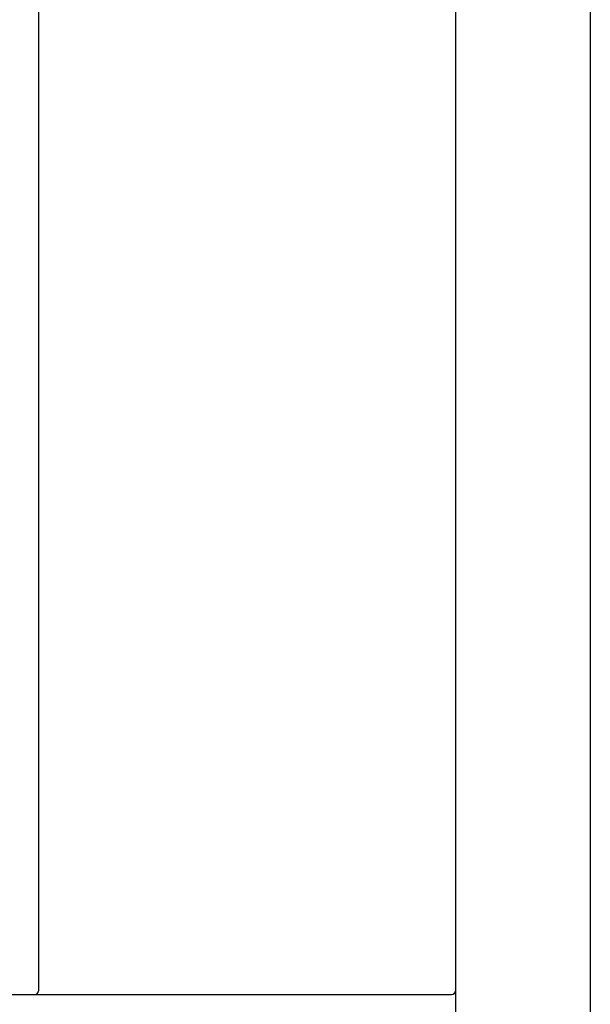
# Model space of a CAD drawing. Header units: millimetres. Extents: x -2787 to 4673, y -54 to 2046.
# Tile 68 of 124: x 388 to 453, y 608 to 721. Entities that reach past the tile are written whole.
import ezdxf

# ---------------------------------------------------------------- set-up
doc = ezdxf.new("R2010")
doc.units = ezdxf.units.MM
doc.header["$LTSCALE"] = 81.675
doc.layers.get('0').update_dxf_attribs({"linetype": 'CONTINUOUS'})

msp = doc.modelspace()

# ---------------------------------------------------------------- linework, layer by layer
at = {"color": 3}
for p, q in [((453.208, 819.336), (453.208, 567.936)), ((437.708, 598.859), (437.708, 798.859)), ((389.708, 609.249), (389.708, 788.469)), ((333.208, 608.749), (437.208, 608.749))]:
    msp.add_line(p, q, dxfattribs=at)
for centre in [(389.208, 609.249), (437.208, 609.249)]:
    msp.add_arc(centre, 0.5, 270, 360, dxfattribs=at)

doc.saveas('drawing.dxf')
